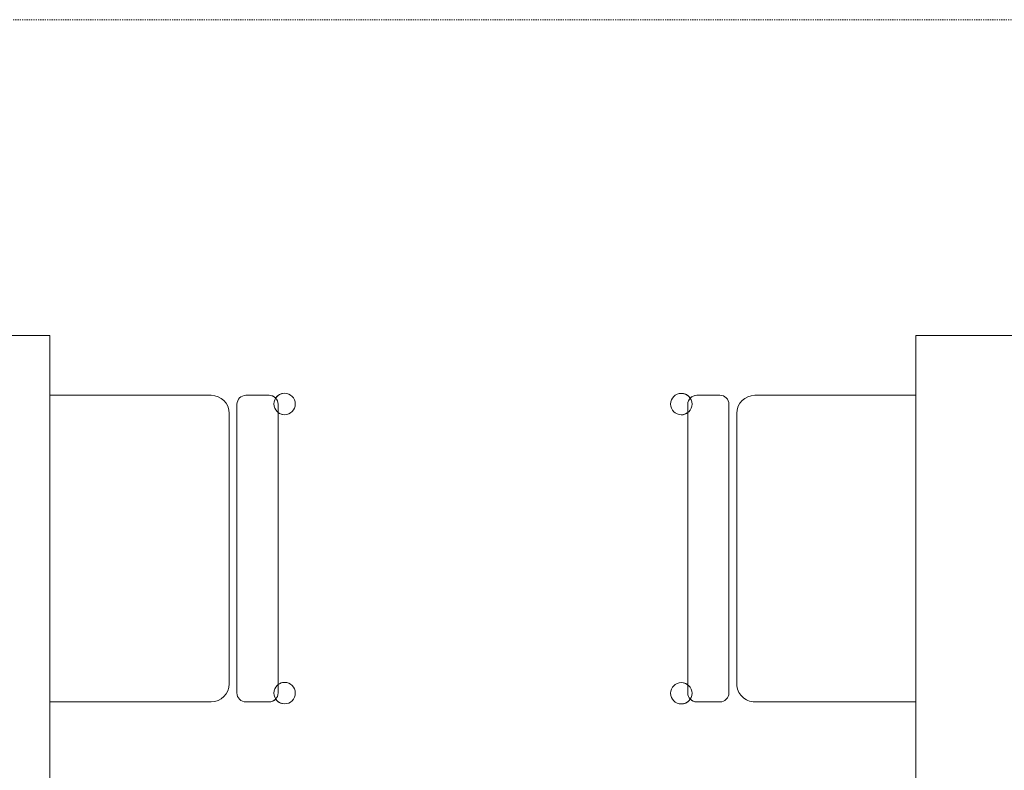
# Model space of a CAD drawing. Header units: millimetres. Extents: x -37728 to 44100, y 631619 to 691915.
# Tile 151 of 256: x 328 to 1715, y 661791 to 662848. Entities that reach past the tile are written whole.
import ezdxf
from ezdxf import colors
from ezdxf.entities.mleader import LeaderData, LeaderLine
from ezdxf.math import Vec2, Vec3

# ---------------------------------------------------------------- set-up
doc = ezdxf.new("R2010")
doc.units = ezdxf.units.MM
doc.linetypes.add('__FK_przerywana', pattern=[0.32004, 0.16002, -0.16002])
doc.layers.add('_XREF', color=7, linetype='Continuous')
for name, color, linetype, lineweight in [('A-DETL-MBND', 252, 'Continuous', 5), ('I-FURN', 252, 'Continuous', 5), ('ins-opisy', 7, 'Continuous', 25)]:
    doc.layers.add(name, color=color, linetype=linetype, lineweight=lineweight)
doc.styles.get("Standard").update_dxf_attribs({"font": 'arial.ttf'})

# ---------------------------------------------------------------- blocks, each defined once
blk = doc.blocks.new('ZZZ Meb Krzesło zwykłe ___FK_v04_0 - przykład-7073046-__-00_00 Przyziemie PB')
at = {"layer": 'I-FURN', "color": 252}
for p, q in [((-21.59, 10), (-21.59, -12.7)), ((21.59, -12.7), (21.59, 10)), ((-19.05, -15.24), (19.05, -15.24)), ((20.32, -16.35), (-20.32, -16.35)), ((-20.32, -16.35), (20.32, -16.35)), ((-21.59, -17.62), (-21.59, -20.87)), ((-21.59, -17.62), (-21.59, -20.87)), ((21.59, -20.87), (21.59, -17.62)), ((21.59, -17.62), (21.59, -20.87)), ((-20.32, -22.14), (20.32, -22.14)), ((-19.16, -22.14), (19.18, -22.14))]:
    blk.add_line(p, q, dxfattribs=at)
for centre, radius, start, end in [((-19.05, -12.7), 2.54, 180, 270), ((19.05, -12.7), 2.54, 270, 360), ((-20.32, -17.62), 1.27, 90, 180), ((-20.32, -17.62), 1.27, 90, 180), ((20.32, -17.62), 1.27, 360, 90), ((20.32, -17.62), 1.27, 0, 90), ((-20.35, -23.06), 1.51, 360, 180), ((-20.35, -23.06), 1.51, 123.4855, 180), ((-20.32, -20.87), 1.27, 180, 227.4093), ((-20.32, -20.87), 1.27, 180, 270), ((-20.35, -23.06), 1.51, 360, 37.7171), ((20.37, -23.06), 1.51, 360, 180), ((20.37, -23.06), 1.51, 142.2829, 180), ((20.32, -20.87), 1.27, 270, 0), ((20.32, -20.87), 1.27, 313.2379, 360), ((20.37, -23.06), 1.51, 0, 57.1936), ((-20.35, -23.06), 1.51, 180, 360), ((-20.35, -23.06), 1.51, 180, 360), ((20.37, -23.06), 1.51, 180, 360), ((20.37, -23.06), 1.51, 180, 360)]:
    blk.add_arc(centre, radius, start, end, dxfattribs=at)
blk = doc.blocks.new('Meb Stół prosty ___FK_04_1 - Stół prosty 2-9214470-__-00_00 Przyziemie PB')
at = {"layer": 'I-FURN', "color": 252}
for p, q in [((121.83, 30.48), (-118.17, 30.48)), ((121.83, -49.52), (121.83, 30.48)), ((-118.17, -49.52), (121.83, -49.52))]:
    blk.add_line(p, q, dxfattribs=at)
blk = doc.blocks.new('A$C4e31ac75')
at = {"layer": 'A-DETL-MBND', "linetype": '__FK_przerywana'}
blk.add_line((-467.05, 756.65), (-23.85, 756.65), dxfattribs=at)
at = {"layer": 'I-FURN'}
for name, p, rotation in [('Meb Stół prosty ___FK_04_1 - Stół prosty 2-9214470-__-00_00 Przyziemie PB', (-334.71, 590.34), 90.00000000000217), ('Meb Stół prosty ___FK_04_1 - Stół prosty 2-9214470-__-00_00 Przyziemie PB', (-132.71, 590.34), 90.00000000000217), ('ZZZ Meb Krzesło zwykłe ___FK_v04_0 - przykład-7073046-__-00_00 Przyziemie PB', (-275.19, 682.17), 90.00000000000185), ('ZZZ Meb Krzesło zwykłe ___FK_v04_0 - przykład-7073046-__-00_00 Przyziemie PB', (-173.19, 682.17), 270.0000000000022)]:
    blk.add_blockref(name, p, dxfattribs=dict(at, rotation=rotation))

msp = doc.modelspace()

# ---------------------------------------------------------------- block references
at = {"layer": '_XREF', "xscale": 10, "yscale": 10, "zscale": 10}
msp.add_blockref('A$C4e31ac75', (3222.8, 655281.1), dxfattribs=at)

# ---------------------------------------------------------------- next in the draw order: leaders
at = {"layer": 'ins-opisy'}
ml = msp.add_multileader_mtext('Standard', dxfattribs=at)
ml.set_content('\\A1;\\pxi0.0017;{\\fArial|b0|i1|c238|p34;\\W0.8;Zestaw przyłączeniowy \\P\\pi0;z filtrem siatkowym\\Pzaworami odcinającymi\\Pwodomierzem (w przypadku braku \\Pstudni wodomierzowej na przyłączu)\\Pzaworem antyskażeniowym EA}', color=256)
ml.set_leader_properties()
ml.build(insert=Vec2(0, 0))
ml.multileader.update_dxf_attribs({"text_left_attachment_type": 6, "text_right_attachment_type": 6, "dogleg_length": 0, "arrow_head_size": 100})
ctx = ml.context
ctx.base_point, ctx.char_height, ctx.arrow_head_size, ctx.landing_gap_size, ctx.plane_origin = Vec3(-10300.1, 662380), 120, 100, 50, Vec3(-11157, 664262.2)
ctx.left_attachment, ctx.right_attachment = 6, 6
notes = []
notes.append((ctx, [(1, (1, 1, 0), (-8058.8, 662380), (-1, 0), 0, [(0, [(-6717.2, 660997)], 0, [])])]))
ctx.mtext.insert, ctx.mtext.rotation, ctx.mtext.width, ctx.mtext.line_spacing_factor = Vec3(-10250.1, 662535.3), 6.283185, 51080.157, 0.85
for ctx, leaders in notes:
    for number, flags, end, landing, length, lines in leaders:
        leader = LeaderData()
        leader.index, (leader.has_last_leader_line, leader.has_dogleg_vector, leader.attachment_direction) = number, flags
        leader.last_leader_point, leader.dogleg_vector, leader.dogleg_length = Vec3(end), Vec3(landing), length
        for number, points, colour, breaks in lines:
            line = LeaderLine()
            line.index, line.vertices, line.color, line.breaks = number, Vec3.list(points), colors.encode_raw_color(colour), breaks
            leader.lines.append(line)
        ctx.leaders.append(leader)

doc.saveas('drawing.dxf')
